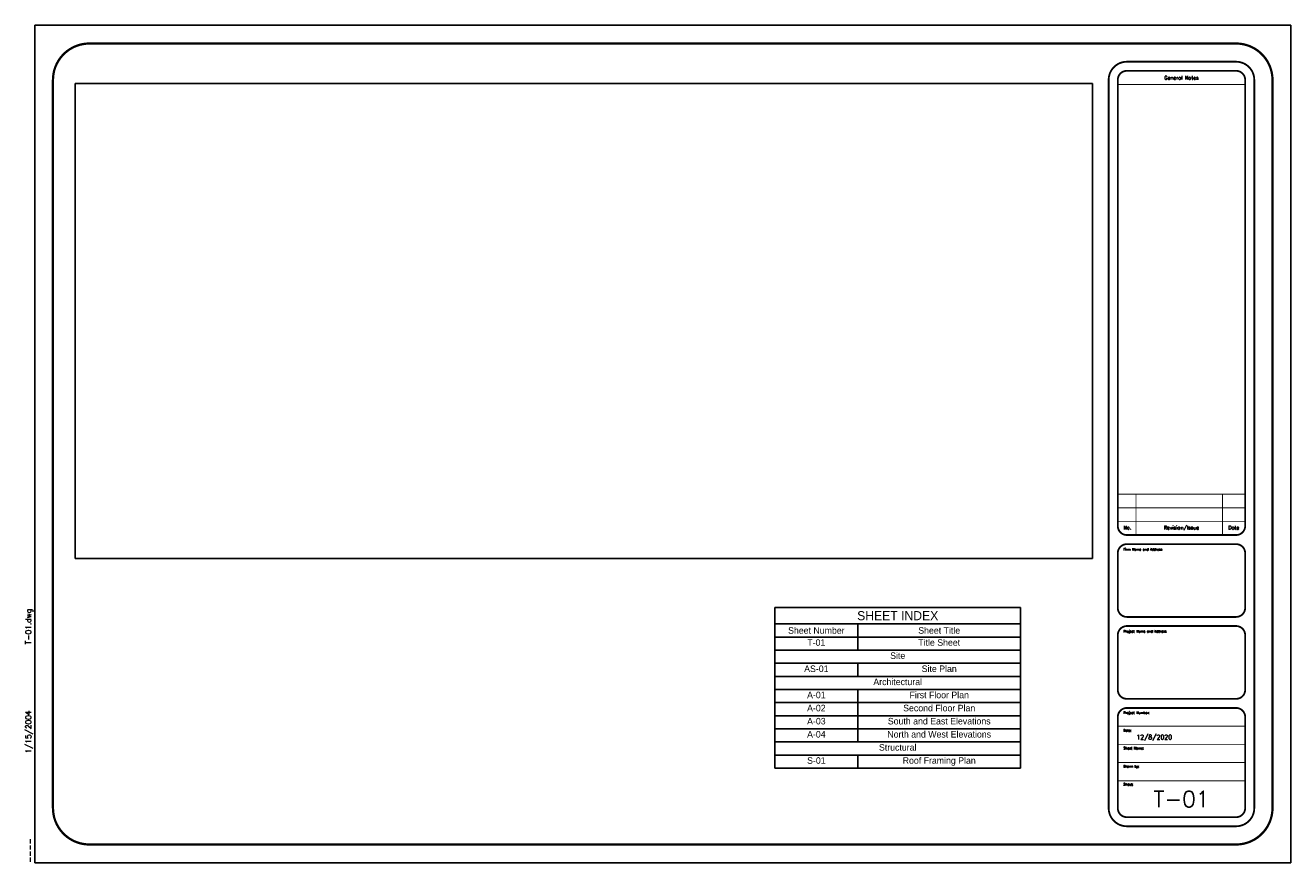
# Paper-space layout 'Title Sheet' of a CAD drawing. Header units: inches. Extents: x -0.3 to 34.5, y 0 to 23.
import ezdxf
from ezdxf.enums import TextEntityAlignment as Align

# ---------------------------------------------------------------- set-up
doc = ezdxf.new("R2010")
doc.units = ezdxf.units.IN
doc.header["$MEASUREMENT"] = 0
doc.layers.add('Title Block', color=7, linetype='Continuous')
doc.styles.add('Roman', font='romans')
picture_1 = doc.add_image_def('image1.png', size_in_pixel=(872, 407))

# ---------------------------------------------------------------- blocks, each defined once
blk = doc.blocks.new('Title Block')
at = {"layer": 'Title Block'}
for p, q in [((34.5, 23), (0, 23)), ((0, 23), (0, 0)), ((34.5, 0), (34.5, 23)), ((0, 0), (34.5, 0))]:
    blk.add_line(p, q, dxfattribs=at)
for points, const_width in [([(1.5, 0.5), (33, 0.5, 0.4142136), (34, 1.5), (34, 21.5, 0.4142136), (33, 22.5), (1.5, 22.5, 0.4142136), (0.5, 21.5), (0.5, 1.5, 0.4142136)], 0.0625), ([(30, 1), (33, 1, 0.4142136), (33.5, 1.5), (33.5, 21.5, 0.4142136), (33, 22), (30, 22, 0.4142136), (29.5, 21.5), (29.5, 1.5, 0.4142136)], 0.05), ([(30, 9), (33, 9, 0.4142136), (33.25, 9.25), (33.25, 21.5, 0.4142136), (33, 21.75), (30, 21.75, 0.4142136), (29.75, 21.5), (29.75, 9.25, 0.4142136)], 0.05), ([(30, 6.75), (33, 6.75, 0.4142136), (33.25, 7), (33.25, 8.5, 0.4142136), (33, 8.75), (30, 8.75, 0.4142136), (29.75, 8.5), (29.75, 7, 0.4142136)], 0.05), ([(30, 4.5), (33, 4.5, 0.4142136), (33.25, 4.75), (33.25, 6.25, 0.4142136), (33, 6.5), (30, 6.5, 0.4142136), (29.75, 6.25), (29.75, 4.75, 0.4142136)], 0.05), ([(30, 1.25), (33, 1.25, 0.4142136), (33.25, 1.5), (33.25, 4, 0.4142136), (33, 4.25), (30, 4.25, 0.4142136), (29.75, 4), (29.75, 1.5, 0.4142136)], 0.05)]:
    blk.add_lwpolyline(points, format="xyb", close=True, dxfattribs=dict(at, const_width=const_width))
at = {"layer": 'Title Block', "const_width": 0.025}
for points in [[(29.75, 21.375), (33.25, 21.375)], [(29.75, 10.125), (33.25, 10.125)], [(30.25, 9), (30.25, 10.125)], [(32.625, 9), (32.625, 10.125)], [(29.75, 9.75), (33.25, 9.75)], [(29.75, 9.375), (33.25, 9.375)], [(29.75, 3.75), (33.25, 3.75)], [(29.75, 3.25), (33.25, 3.25)], [(29.75, 2.75), (33.25, 2.75)], [(29.75, 2.25), (33.25, 2.25)]]:
    blk.add_lwpolyline(points, dxfattribs=at)
at = {"layer": 'Title Block', "style": 'Roman'}
for s, p in [('General Notes', (31.4983, 21.5578)), ('No.', (30.0136, 9.2034)), ('Revision/Issue', (31.4983, 9.2034)), ('Date', (32.9338, 9.2034))]:
    blk.add_text(s, height=0.1, dxfattribs=at).set_placement(p, align=Align.MIDDLE_CENTER)
for s, p in [('Firm Name and Address', (29.9054, 8.5711)), ('Project Name and Address', (29.9054, 6.3211)), ('Project Number:', (29.9054, 4.0846)), ('Date:', (29.9054, 3.5989)), ('Sheet Name:', (29.9054, 3.1132)), ('Drawn by:', (29.9054, 2.6132)), ('Sheet:', (29.9054, 2.1188))]:
    blk.add_text(s, height=0.065, dxfattribs=at).set_placement(p)
at = {"layer": 'Title Block', "style": 'Roman', "flags": 8}
for tag, height, p in [('DATE', 0.125, (30.75, 3.45)), ('SHEETNO', 0.4375, (31.5, 1.7455))]:
    blk.add_attdef(tag, text='', height=height, dxfattribs=at).set_placement(p, align=Align.MIDDLE_CENTER)
blk = doc.blocks.new('*T3')
at = {"color": 0, "linetype": 'ByBlock', "lineweight": -2, "transparency": 16777216}
for p, q in [((0, 0), (6.75, 0)), ((0, 0), (0, -4.413)), ((6.75, 0), (6.75, -4.413)), ((0, -0.453), (6.75, -0.453)), ((2.28, -0.453), (2.28, -1.173)), ((0, -0.813), (6.75, -0.813)), ((0, -1.173), (6.75, -1.173)), ((0, -1.533), (6.75, -1.533)), ((2.28, -1.533), (2.28, -1.893)), ((0, -1.893), (6.75, -1.893)), ((0, -2.253), (6.75, -2.253)), ((2.28, -2.253), (2.28, -3.693)), ((0, -2.613), (6.75, -2.613)), ((0, -2.973), (6.75, -2.973)), ((0, -3.333), (6.75, -3.333)), ((0, -3.693), (6.75, -3.693)), ((0, -4.053), (6.75, -4.053)), ((2.28, -4.053), (2.28, -4.413)), ((0, -4.413), (6.75, -4.413))]:
    blk.add_line(p, q, dxfattribs=at)
at = {"color": 0, "transparency": 16777216}
for s, insert, char_height, width, attachment_point in [('SHEET INDEX', (3.375, -0.227), 0.25, 6.63, 5), ('Sheet Number', (1.14, -0.633), 0.18, 2.16, 5), ('Sheet Title', (4.515, -0.633), 0.18, 4.35, 5), ('T-01', (1.14, -0.873), 0.18, 2.16, 2), ('Title Sheet', (4.515, -0.873), 0.18, 4.35, 2), ('Site', (3.375, -1.233), 0.18, 6.63, 2), ('AS-01', (1.14, -1.593), 0.18, 2.16, 2), ('Site Plan', (4.515, -1.593), 0.18, 4.35, 2), ('Architectural', (3.375, -1.953), 0.18, 6.63, 2), ('A-01', (1.14, -2.313), 0.18, 2.16, 2), ('First Floor Plan', (4.515, -2.313), 0.18, 4.35, 2), ('A-02', (1.14, -2.673), 0.18, 2.16, 2), ('Second Floor Plan', (4.515, -2.673), 0.18, 4.35, 2), ('A-03', (1.14, -3.033), 0.18, 2.16, 2), ('South and East Elevations', (4.515, -3.033), 0.18, 4.35, 2), ('A-04', (1.14, -3.393), 0.18, 2.16, 2), ('North and West Elevations', (4.515, -3.393), 0.18, 4.35, 2), ('Structural', (3.375, -3.753), 0.18, 6.63, 2), ('S-01', (1.14, -4.113), 0.18, 2.16, 2), ('Roof Framing Plan', (4.515, -4.113), 0.18, 4.35, 2)]:
    blk.add_mtext(s, dxfattribs=dict(at, insert=insert, char_height=char_height, width=width, attachment_point=attachment_point))

psp = doc.layouts.new('Title Sheet')

# ---------------------------------------------------------------- block references
ref = psp.add_blockref('Title Block', (0, 0))
ref.add_attrib('DATE', '12/8/2020', dxfattribs={"layer": 'Title Block', "height": 0.125, "style": 'Roman'}).set_placement((30.75, 3.45), align=Align.MIDDLE_CENTER)
ref.add_attrib('SHEETNO', 'T-01', dxfattribs={"layer": 'Title Block', "height": 0.4375, "style": 'Roman'}).set_placement((31.5, 1.746), align=Align.MIDDLE_CENTER)
psp.add_blockref('*T3', (20.33, 7.01))

# ---------------------------------------------------------------- texts
at = {"layer": 'Title Block', "color": 0, "char_height": 0.15, "attachment_point": 7, "rotation": 90, "style": 'Roman'}
for s, insert, width in [('T-01.dwg', (-0.05, 6), 5.93), ('1/15/2004', (-0.05, 3), 2.57515), ('----', (-0.05, 0), 2.73005)]:
    psp.add_mtext(s, dxfattribs=dict(at, insert=insert, width=width))

# ---------------------------------------------------------------- pictures from other files: only their frames are drawn
image = psp.add_image(picture_1, insert=(1.107, 8.357), size_in_units=(27.953, 13.047))
image.dxf.flags = 7

doc.saveas('drawing.dxf')
